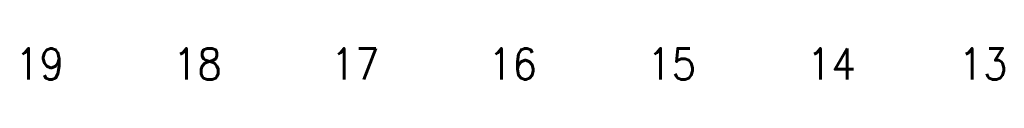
# Model space of a CAD drawing. Header units: metres. Extents: x -120 to -9, y 63 to 139.
# Tile 18 of 44: x -92.325 to -67.386, y 120.737 to 121.558. Entities that reach past the tile are written whole.
import ezdxf
from ezdxf.enums import TextEntityAlignment as Align

# ---------------------------------------------------------------- set-up
doc = ezdxf.new("R2010")
doc.units = ezdxf.units.M
doc.header["$MEASUREMENT"] = 0
doc.layers.add('Level 1', color=1, linetype='Continuous', lineweight=0)
doc.styles.add('Style-STANDARD', font='STANDARD.shx')

msp = doc.modelspace()

# ---------------------------------------------------------------- texts
at = {"layer": 'Level 1', "color": 11, "linetype": 'Continuous', "lineweight": 0, "style": 'Style-STANDARD'}
for s, p in [('19', (-91.82, 120.751)), ('18', (-87.824, 120.751)), ('17', (-83.828, 120.751)), ('16', (-79.843, 120.751)), ('15', (-75.812, 120.751)), ('14', (-71.765, 120.751)), ('13', (-67.925, 120.751))]:
    msp.add_text(s, height=0.7929, dxfattribs=at).set_placement(p, align=Align.CENTER)

doc.saveas('drawing.dxf')
